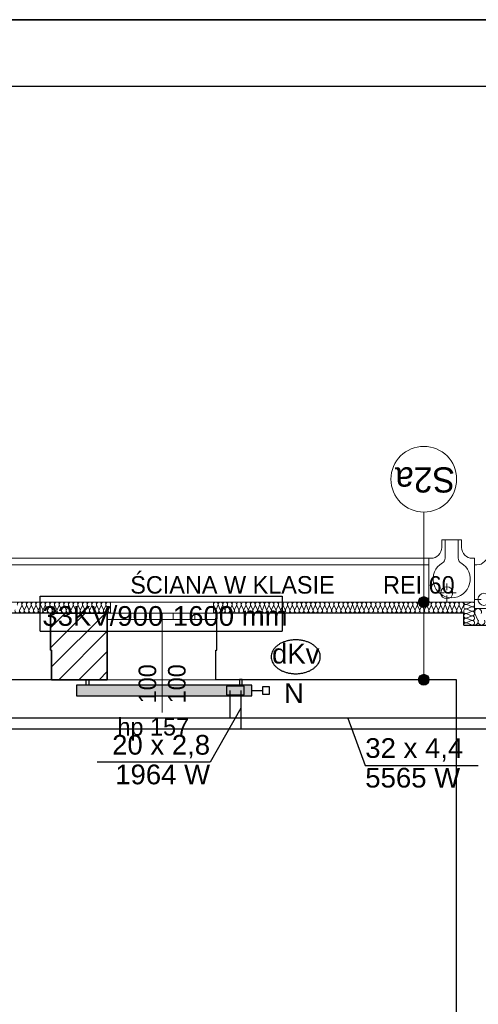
# Model space of a CAD drawing. Header units: inches. Extents: x -515158 to -470211, y -1887 to 84268.
# Tile 55 of 102: x -492938 to -488750, y 41472 to 50469. Entities that reach past the tile are written whole.
import ezdxf
from ezdxf.lldxf.tags import DXFTag

# ---------------------------------------------------------------- set-up
doc = ezdxf.new("R2010")
doc.units = ezdxf.units.IN
doc.header["$MEASUREMENT"] = 0
for name, color, linetype, lineweight in [('#podkład', 252, 'Continuous', 9), ('Arch ocieplenie_Nr_Pióra__44', 252, 'Continuous', 9), ('Arch okna_Nr_Pióra__9', 252, 'Continuous', 9), ('Arch opisy_Nr_Pióra__1', 252, 'Continuous', 25), ('Arch opisy_Nr_Pióra__21', 252, 'Continuous', 9), ('Arch teren_Nr_Pióra__5', 252, 'Continuous', 13), ('Arch teren_Nr_Pióra__9', 252, 'Continuous', 9), ('Arch wykończenie_Nr_Pióra__3', 252, 'Continuous', 18), ('Arch zmurowania_Nr_Pióra__21', 252, 'Continuous', 9), ('Arch zmurowania_Nr_Pióra__27', 252, 'Continuous', 35), ('INWENT DACH_Nr_Pióra__21', 252, 'Continuous', 9), ('INWENT WYMIARY_Nr_Pióra__21', 252, 'Continuous', 9), ('INWENT. OKNA_Nr_Pióra__21', 252, 'Continuous', 9), ('INWENT. OKNA_Nr_Pióra__5', 252, 'Continuous', 13), ('INWENT.ŚCIANY_Nr_Pióra__1', 252, 'Continuous', 25), ('INWENT.ŚCIANY_Nr_Pióra__21', 252, 'Continuous', 9)]:
    doc.layers.add(name, color=color, linetype=linetype, lineweight=lineweight)
for name, color, linetype in [('_TABELA', 7, 'Continuous'), ('IS_Text_Armatury_podłączeniowej_grz._dolnozas.', 7, 'Continuous'), ('IS_Text_Armatury_Therm', 7, 'Continuous'), ('IS_Text_Odbiornikow_Therm', 7, 'Continuous')]:
    doc.layers.add(name, color=color, linetype=linetype)
for name, color, linetype, true_color in [('IS_Armatura_podłączeniowa_grz._dolnozas.', 7, 'SOLID', 0x000000), ('IS_Armatura_Therm', 7, 'SOLID', 0x000000), ('IS_Grafika', 7, 'SOLID', 0x000000), ('IS_Grzejniki_Plan_rzut', 7, 'SOLID', 0x000000), ('IS_Opisy_działek_Therm', 7, 'SOLID', 0x000000), ('IS_Powrót', 5, 'DASH', 0x0000ff), ('IS_Zasilanie', 1, 'SOLID', 0xff0000)]:
    doc.layers.add(name, color=color, linetype=linetype, true_color=true_color)
doc.styles.add('GENERATED_STYLE_1', font='txt')
doc.styles.add('GENERATED_STYLE_7', font='txt')
tags = doc.linetypes.add('DASH', pattern=[15, 10, -5]).pattern_tags.tags
tags[6:7] = [DXFTag(74, 4), DXFTag(75, 0), DXFTag(340, '0'), DXFTag(46, 0.0), DXFTag(50, 0.0), DXFTag(44, 0.0), DXFTag(45, 0.0)]
tags[4:5] = [DXFTag(74, 4), DXFTag(75, 0), DXFTag(340, '0'), DXFTag(46, 0.0), DXFTag(50, 0.0), DXFTag(44, 0.0), DXFTag(45, 0.0)]
tags = doc.linetypes.add('SOLID', pattern=[10, 10, 0]).pattern_tags.tags
tags[6:7] = [DXFTag(74, 4), DXFTag(75, 0), DXFTag(340, '0'), DXFTag(46, 0.0), DXFTag(50, 0.0), DXFTag(44, 0.0), DXFTag(45, 0.0)]
tags[4:5] = [DXFTag(74, 4), DXFTag(75, 0), DXFTag(340, '0'), DXFTag(46, 0.0), DXFTag(50, 0.0), DXFTag(44, 0.0), DXFTag(45, 0.0)]
pattern_1 = [(45, (0, 0), (-91.923878, 91.923878), [])]

# ---------------------------------------------------------------- blocks, each defined once
blk = doc.blocks.new('parter')
at = {"layer": 'Arch opisy_Nr_Pióra__21', "linetype": 'Continuous'}
for points in [[(-489197.8, 45147.6), (-489201.6, 45166.8), (-489212.5, 45183), (-489228.7, 45193.8), (-489247.8, 45197.6), (-489267, 45193.8), (-489283.2, 45183), (-489294, 45166.8), (-489297.8, 45147.6), (-489294, 45128.5), (-489283.2, 45112.3), (-489267, 45101.4), (-489247.8, 45097.6), (-489228.7, 45101.4), (-489212.5, 45112.3), (-489201.6, 45128.5)], [(-489197.8, 44437.6), (-489201.6, 44456.8), (-489212.5, 44473), (-489228.7, 44483.8), (-489247.8, 44487.6), (-489267, 44483.8), (-489283.2, 44473), (-489294, 44456.8), (-489297.8, 44437.6), (-489294, 44418.5), (-489283.2, 44402.3), (-489267, 44391.4), (-489247.8, 44387.6), (-489228.7, 44391.4), (-489212.5, 44402.3), (-489201.6, 44418.5)]]:
    blk.add_hatch(color=252, dxfattribs=at).paths.add_polyline_path(points, flags=0)
at = {"layer": 'Arch zmurowania_Nr_Pióra__21', "linetype": 'Continuous'}
h = blk.add_hatch(dxfattribs=at)
h.set_pattern_fill('Common_Brick', color=252, style=0, pattern_type=2)
h.set_pattern_definition(pattern_1)
h.paths.add_polyline_path([(-492658.3, 44707.6), (-492648.3, 44707.6), (-492648.3, 45047.6), (-492658.3, 45047.6)], flags=0)
h = blk.add_hatch(dxfattribs=at)
h.set_pattern_fill('Common_Brick', color=252, style=0, pattern_type=2)
h.set_pattern_definition(pattern_1)
h.paths.add_polyline_path([(-492648.3, 44437.6), (-492138.3, 44437.6), (-492138.3, 45047.6), (-492648.3, 45047.6)], flags=0)
at = {"layer": 'Arch ocieplenie_Nr_Pióra__44', "color": 252, "linetype": 'Continuous'}
for p, q in [((-492937.4, 45077.4), (-492919.7, 45117.8)), ((-492916.1, 45117.8), (-492898.4, 45077.4)), ((-492894.8, 45077.4), (-492877.1, 45117.8)), ((-492873.5, 45117.8), (-492855.8, 45077.4)), ((-492852.2, 45077.4), (-492834.5, 45117.8)), ((-492830.9, 45117.8), (-492813.2, 45077.4)), ((-492809.6, 45077.4), (-492791.9, 45117.8)), ((-492788.3, 45117.8), (-492770.5, 45077.4)), ((-492767, 45077.4), (-492749.2, 45117.8)), ((-492745.7, 45117.8), (-492727.9, 45077.4)), ((-492724.4, 45077.4), (-492706.6, 45117.8)), ((-492703.1, 45117.8), (-492685.3, 45077.4)), ((-492681.8, 45077.4), (-492664, 45117.8)), ((-492660.4, 45117.8), (-492642.7, 45077.4)), ((-492639.1, 45077.4), (-492621.4, 45117.8)), ((-492617.8, 45117.8), (-492600.1, 45077.4)), ((-492596.5, 45077.4), (-492578.8, 45117.8)), ((-492575.2, 45117.8), (-492557.5, 45077.4)), ((-492553.9, 45077.4), (-492536.2, 45117.8)), ((-492532.6, 45117.8), (-492514.9, 45077.4)), ((-492511.3, 45077.4), (-492493.6, 45117.8)), ((-492490, 45117.8), (-492472.3, 45077.4)), ((-492468.7, 45077.4), (-492451, 45117.8)), ((-492447.4, 45117.8), (-492429.7, 45077.4)), ((-492426.1, 45077.4), (-492408.4, 45117.8)), ((-492404.8, 45117.8), (-492387.1, 45077.4)), ((-492383.5, 45077.4), (-492365.8, 45117.8)), ((-492362.2, 45117.8), (-492344.5, 45077.4)), ((-492340.9, 45077.4), (-492323.2, 45117.8)), ((-492319.6, 45117.8), (-492301.9, 45077.4)), ((-492298.3, 45077.4), (-492280.6, 45117.8)), ((-492277, 45117.8), (-492259.2, 45077.4)), ((-492255.7, 45077.4), (-492237.9, 45117.8)), ((-492234.4, 45117.8), (-492216.6, 45077.4)), ((-492213.1, 45077.4), (-492195.3, 45117.8)), ((-492191.8, 45117.8), (-492174, 45077.4)), ((-492170.4, 45077.4), (-492152.7, 45117.8)), ((-492149.1, 45117.8), (-492131.4, 45077.4)), ((-492127.8, 45077.4), (-492110.1, 45117.8)), ((-491166.5, 45117.8), (-491148.9, 45077.4)), ((-491145.4, 45077.4), (-491127.8, 45117.8)), ((-491124.2, 45117.8), (-491106.6, 45077.4)), ((-491103.1, 45077.4), (-491085.5, 45117.8)), ((-491081.9, 45117.8), (-491064.3, 45077.4)), ((-491060.8, 45077.4), (-491043.2, 45117.8)), ((-491039.6, 45117.8), (-491022, 45077.4)), ((-491018.4, 45077.4), (-491000.8, 45117.8)), ((-490997.3, 45117.8), (-490979.7, 45077.4)), ((-490976.1, 45077.4), (-490958.5, 45117.8)), ((-490955, 45117.8), (-490937.4, 45077.4)), ((-490933.8, 45077.4), (-490916.2, 45117.8)), ((-490912.7, 45117.8), (-490895.1, 45077.4)), ((-490891.5, 45077.4), (-490873.9, 45117.8)), ((-490870.3, 45117.8), (-490852.7, 45077.4)), ((-490849.2, 45077.4), (-490831.6, 45117.8)), ((-490828, 45117.8), (-490810.4, 45077.4)), ((-490806.9, 45077.4), (-490789.3, 45117.8)), ((-490785.7, 45117.8), (-490768.1, 45077.4)), ((-490764.6, 45077.4), (-490747, 45117.8)), ((-490743.4, 45117.8), (-490725.8, 45077.4)), ((-490722.2, 45077.4), (-490704.6, 45117.8)), ((-490701.1, 45117.8), (-490683.5, 45077.4)), ((-490679.9, 45077.4), (-490662.3, 45117.8)), ((-490658.8, 45117.8), (-490641.2, 45077.4)), ((-490637.6, 45077.4), (-490620, 45117.8)), ((-490616.5, 45117.8), (-490598.9, 45077.4)), ((-490595.3, 45077.4), (-490577.7, 45117.8)), ((-490574.1, 45117.8), (-490556.5, 45077.4)), ((-490553, 45077.4), (-490535.4, 45117.8)), ((-490531.8, 45117.8), (-490514.2, 45077.4)), ((-490510.7, 45077.4), (-490493.1, 45117.8)), ((-490489.5, 45117.8), (-490471.9, 45077.4)), ((-490468.4, 45077.4), (-490450.8, 45117.8)), ((-490447.2, 45117.8), (-490429.6, 45077.4)), ((-490426, 45077.4), (-490408.4, 45117.8)), ((-490404.9, 45117.8), (-490387.3, 45077.4)), ((-490383.7, 45077.4), (-490366.1, 45117.8)), ((-490362.6, 45117.8), (-490345, 45077.4)), ((-490341.4, 45077.4), (-490323.8, 45117.8)), ((-490320.3, 45117.8), (-490302.6, 45077.4)), ((-490299.1, 45077.4), (-490281.5, 45117.8)), ((-490277.9, 45117.8), (-490260.3, 45077.4)), ((-490256.8, 45077.4), (-490239.2, 45117.8)), ((-490235.6, 45117.8), (-490218, 45077.4)), ((-490214.5, 45077.4), (-490196.9, 45117.8)), ((-490193.3, 45117.8), (-490175.7, 45077.4)), ((-490172.2, 45077.4), (-490154.5, 45117.8)), ((-490151, 45117.8), (-490133.4, 45077.4)), ((-490129.8, 45077.4), (-490112.2, 45117.8)), ((-490108.7, 45117.8), (-490091.1, 45077.4)), ((-490087.5, 45077.4), (-490069.9, 45117.8)), ((-490066.4, 45117.8), (-490048.8, 45077.4)), ((-490045.2, 45077.4), (-490027.6, 45117.8)), ((-490024, 45117.8), (-490006.4, 45077.4)), ((-490002.9, 45077.4), (-489985.3, 45117.8)), ((-489981.7, 45117.8), (-489964.1, 45077.4)), ((-489960.6, 45077.4), (-489943, 45117.8)), ((-489939.4, 45117.8), (-489921.8, 45077.4)), ((-489918.3, 45077.4), (-489900.7, 45117.8)), ((-489897.1, 45117.8), (-489879.5, 45077.4)), ((-489875.9, 45077.4), (-489858.3, 45117.8)), ((-489854.8, 45117.8), (-489837.2, 45077.4)), ((-489833.6, 45077.4), (-489816, 45117.8)), ((-489812.5, 45117.8), (-489794.9, 45077.4)), ((-489791.3, 45077.4), (-489773.7, 45117.8)), ((-489770.2, 45117.8), (-489752.6, 45077.4)), ((-489749, 45077.4), (-489731.4, 45117.8)), ((-489727.8, 45117.8), (-489710.2, 45077.4)), ((-489706.7, 45077.4), (-489689.1, 45117.8)), ((-489685.5, 45117.8), (-489667.9, 45077.4)), ((-489664.4, 45077.4), (-489646.8, 45117.8)), ((-489643.2, 45117.8), (-489625.6, 45077.4)), ((-489622.1, 45077.4), (-489604.5, 45117.8)), ((-489600.9, 45117.8), (-489583.3, 45077.4)), ((-489579.7, 45077.4), (-489562.1, 45117.8)), ((-489558.6, 45117.8), (-489541, 45077.4)), ((-489537.4, 45077.4), (-489519.8, 45117.8)), ((-489516.3, 45117.8), (-489498.7, 45077.4)), ((-489495.1, 45077.4), (-489477.5, 45117.8)), ((-489474, 45117.8), (-489456.4, 45077.4)), ((-489452.8, 45077.4), (-489435.2, 45117.8)), ((-489431.6, 45117.8), (-489414, 45077.4)), ((-489410.5, 45077.4), (-489392.9, 45117.8)), ((-489389.3, 45117.8), (-489371.7, 45077.4)), ((-489368.2, 45077.4), (-489350.6, 45117.8)), ((-489347, 45117.8), (-489329.4, 45077.4)), ((-489325.9, 45077.4), (-489308.3, 45117.8)), ((-489304.7, 45117.8), (-489287.1, 45077.4)), ((-489283.5, 45077.4), (-489265.9, 45117.8)), ((-489262.4, 45117.8), (-489244.8, 45077.4)), ((-489241.2, 45077.4), (-489223.6, 45117.8)), ((-489220.1, 45117.8), (-489202.5, 45077.4)), ((-489198.9, 45077.4), (-489181.3, 45117.8)), ((-489177.8, 45117.8), (-489160.1, 45077.4)), ((-489156.6, 45077.4), (-489139, 45117.8)), ((-489135.4, 45117.8), (-489117.8, 45077.4)), ((-489114.3, 45077.4), (-489096.7, 45117.8)), ((-489093.1, 45117.8), (-489075.5, 45077.4)), ((-489072, 45077.4), (-489054.4, 45117.8)), ((-489050.8, 45117.8), (-489033.2, 45077.4)), ((-489029.7, 45077.4), (-489012, 45117.8)), ((-489008.5, 45117.8), (-488990.9, 45077.4)), ((-488987.3, 45077.4), (-488969.7, 45117.8)), ((-488966.2, 45117.8), (-488948.6, 45077.4)), ((-488945, 45077.4), (-488927.4, 45117.8)), ((-488923.9, 45117.8), (-488906.3, 45077.4)), ((-488902.7, 45077.4), (-488885.1, 45117.8)), ((-488813.1, 45145.9), (-488853.5, 45128.4)), ((-488853.5, 45124.9), (-488813.1, 45107.4)), ((-488813.1, 45103.9), (-488853.5, 45086.4)), ((-488853.5, 45082.9), (-488813.1, 45065.4)), ((-488813.1, 45061.9), (-488853.5, 45044.4)), ((-488853.5, 45040.9), (-488813.1, 45023.4)), ((-488813.1, 45019.9), (-488853.5, 45002.4)), ((-488853.5, 44998.9), (-488813.1, 44981.4)), ((-488780.7, 45042.9), (-488754.8, 44982.3)), ((-488813.1, 44977.9), (-488853.5, 44960.4)), ((-488853.5, 44956.9), (-488813.1, 44939.4))]:
    blk.add_line(p, q, dxfattribs=at)
for centre, major_axis, ratio, start_param, end_param in [((-492960.5, 45068.9), (21.3, 0), 0.998285, 2.7288, 6.695979), ((-492939.2, 45126.4), (21.3, 0), 0.998285, 5.870392, 9.837571), ((-492917.9, 45068.9), (21.3, 0), 0.998285, 2.7288, 6.695979), ((-492896.6, 45126.4), (21.3, 0), 0.998285, 5.870392, 9.837571), ((-492875.3, 45068.9), (21.3, 0), 0.998285, 2.7288, 6.695979), ((-492854, 45126.4), (21.3, 0), 0.998285, 5.870392, 9.837571), ((-492832.7, 45068.9), (21.3, 0), 0.998285, 2.7288, 6.695979), ((-492811.4, 45126.4), (21.3, 0), 0.998285, 5.870392, 9.837571), ((-492790.1, 45068.9), (21.3, 0), 0.998285, 2.7288, 6.695979), ((-492768.8, 45126.4), (21.3, 0), 0.998285, 5.870392, 9.837571), ((-492747.5, 45068.9), (21.3, 0), 0.998285, 2.7288, 6.695979), ((-492726.2, 45126.4), (21.3, 0), 0.998285, 5.870392, 9.837571), ((-492704.8, 45068.9), (21.3, 0), 0.998285, 2.7288, 6.695979), ((-492683.5, 45126.4), (21.3, 0), 0.998285, 5.870392, 9.837571), ((-492662.2, 45068.9), (21.3, 0), 0.998285, 2.7288, 6.695979), ((-492640.9, 45126.4), (21.3, 0), 0.998285, 5.870392, 9.837571), ((-492619.6, 45068.9), (21.3, 0), 0.998285, 2.7288, 6.695979), ((-492598.3, 45126.4), (21.3, 0), 0.998285, 5.870392, 9.837571), ((-492577, 45068.9), (21.3, 0), 0.998285, 2.7288, 6.695979), ((-492555.7, 45126.4), (21.3, 0), 0.998285, 5.870392, 9.837571), ((-492534.4, 45068.9), (21.3, 0), 0.998285, 2.7288, 6.695979), ((-492513.1, 45126.4), (21.3, 0), 0.998285, 5.870392, 9.837571), ((-492491.8, 45068.9), (21.3, 0), 0.998285, 2.7288, 6.695979), ((-492470.5, 45126.4), (21.3, 0), 0.998285, 5.870392, 9.837571), ((-492449.2, 45068.9), (21.3, 0), 0.998285, 2.7288, 6.695979), ((-492427.9, 45126.4), (21.3, 0), 0.998285, 5.870392, 9.837571), ((-492406.6, 45068.9), (21.3, 0), 0.998285, 2.7288, 6.695979), ((-492385.3, 45126.4), (21.3, 0), 0.998285, 5.870392, 9.837571), ((-492364, 45068.9), (21.3, 0), 0.998285, 2.7288, 6.695979), ((-492342.7, 45126.4), (21.3, 0), 0.998285, 5.870392, 9.837571), ((-492321.4, 45068.9), (21.3, 0), 0.998285, 2.7288, 6.695979), ((-492300.1, 45126.4), (21.3, 0), 0.998285, 5.870392, 9.837571), ((-492278.8, 45068.9), (21.3, 0), 0.998285, 2.7288, 6.695979), ((-492257.5, 45126.4), (21.3, 0), 0.998285, 5.870392, 9.837571), ((-492236.2, 45068.9), (21.3, 0), 0.998285, 2.7288, 6.695979), ((-492214.8, 45126.4), (21.3, 0), 0.998285, 5.870392, 9.837571), ((-492193.5, 45068.9), (21.3, 0), 0.998285, 2.7288, 6.695979), ((-492172.2, 45126.4), (21.3, 0), 0.998285, 5.870392, 9.837571), ((-492150.9, 45068.9), (21.3, 0), 0.998285, 2.7288, 6.695979), ((-492129.6, 45126.4), (21.3, 0), 0.998285, 5.870392, 9.837571), ((-492108.3, 45068.9), (21.3, 0), 0.998285, 2.7288, 4.712389), ((-491147.2, 45126.4), (0, 21.3), 0.994809, 4.299595, 8.266775), ((-491168.3, 45068.9), (0, 21.3), 0.994809, 3.141593, 5.125182), ((-491126, 45068.9), (0, 21.3), 0.994809, 1.158004, 5.125183), ((-491104.9, 45126.4), (0, 21.3), 0.994809, 4.299595, 8.266775), ((-491083.7, 45068.9), (0, 21.3), 0.994809, 1.158004, 5.125183), ((-491062.5, 45126.4), (0, 21.3), 0.994809, 4.299595, 8.266775), ((-491041.4, 45068.9), (0, 21.3), 0.994809, 1.158004, 5.125183), ((-491020.2, 45126.4), (0, 21.3), 0.994809, 4.299595, 8.266775), ((-490999.1, 45068.9), (0, 21.3), 0.994809, 1.158004, 5.125183), ((-490977.9, 45126.4), (0, 21.3), 0.994809, 4.299595, 8.266775), ((-490956.8, 45068.9), (0, 21.3), 0.994809, 1.158004, 5.125183), ((-490935.6, 45126.4), (0, 21.3), 0.994809, 4.299595, 8.266775), ((-490914.4, 45068.9), (0, 21.3), 0.994809, 1.158004, 5.125183), ((-490893.3, 45126.4), (0, 21.3), 0.994809, 4.299595, 8.266775), ((-490872.1, 45068.9), (0, 21.3), 0.994809, 1.158004, 5.125183), ((-490851, 45126.4), (0, 21.3), 0.994809, 4.299595, 8.266775), ((-490829.8, 45068.9), (0, 21.3), 0.994809, 1.158004, 5.125183), ((-490808.6, 45126.4), (0, 21.3), 0.994809, 4.299595, 8.266775), ((-490787.5, 45068.9), (0, 21.3), 0.994809, 1.158004, 5.125183), ((-490766.3, 45126.4), (0, 21.3), 0.994809, 4.299595, 8.266775), ((-490745.2, 45068.9), (0, 21.3), 0.994809, 1.158004, 5.125183), ((-490724, 45126.4), (0, 21.3), 0.994809, 4.299595, 8.266775), ((-490702.9, 45068.9), (0, 21.3), 0.994809, 1.158004, 5.125183), ((-490681.7, 45126.4), (0, 21.3), 0.994809, 4.299595, 8.266775), ((-490660.5, 45068.9), (0, 21.3), 0.994809, 1.158004, 5.125183), ((-490639.4, 45126.4), (0, 21.3), 0.994809, 4.299595, 8.266775), ((-490618.2, 45068.9), (0, 21.3), 0.994809, 1.158004, 5.125183), ((-490597.1, 45126.4), (0, 21.3), 0.994809, 4.299595, 8.266775), ((-490575.9, 45068.9), (0, 21.3), 0.994809, 1.158004, 5.125183), ((-490554.8, 45126.4), (0, 21.3), 0.994809, 4.299595, 8.266775), ((-490533.6, 45068.9), (0, 21.3), 0.994809, 1.158004, 5.125183), ((-490512.4, 45126.4), (0, 21.3), 0.994809, 4.299595, 8.266775), ((-490491.3, 45068.9), (0, 21.3), 0.994809, 1.158004, 5.125183), ((-490470.1, 45126.4), (0, 21.3), 0.994809, 4.299595, 8.266775), ((-490449, 45068.9), (0, 21.3), 0.994809, 1.158004, 5.125183), ((-490427.8, 45126.4), (0, 21.3), 0.994809, 4.299595, 8.266775), ((-490406.7, 45068.9), (0, 21.3), 0.994809, 1.158004, 5.125183), ((-490385.5, 45126.4), (0, 21.3), 0.994809, 4.299595, 8.266775), ((-490364.3, 45068.9), (0, 21.3), 0.994809, 1.158004, 5.125183), ((-490343.2, 45126.4), (0, 21.3), 0.994809, 4.299595, 8.266775), ((-490322, 45068.9), (0, 21.3), 0.994809, 1.158004, 5.125183), ((-490300.9, 45126.4), (0, 21.3), 0.994809, 4.299595, 8.266775), ((-490279.7, 45068.9), (0, 21.3), 0.994809, 1.158004, 5.125183), ((-490258.6, 45126.4), (0, 21.3), 0.994809, 4.299595, 8.266775), ((-490237.4, 45068.9), (0, 21.3), 0.994809, 1.158004, 5.125183), ((-490216.2, 45126.4), (0, 21.3), 0.994809, 4.299595, 8.266775), ((-490195.1, 45068.9), (0, 21.3), 0.994809, 1.158004, 5.125183), ((-490173.9, 45126.4), (0, 21.3), 0.994809, 4.299595, 8.266775), ((-490152.8, 45068.9), (0, 21.3), 0.994809, 1.158004, 5.125183), ((-490131.6, 45126.4), (0, 21.3), 0.994809, 4.299595, 8.266775), ((-490110.5, 45068.9), (0, 21.3), 0.994809, 1.158004, 5.125183), ((-490089.3, 45126.4), (0, 21.3), 0.994809, 4.299595, 8.266775), ((-490068.1, 45068.9), (0, 21.3), 0.994809, 1.158004, 5.125183), ((-490047, 45126.4), (0, 21.3), 0.994809, 4.299595, 8.266775), ((-490025.8, 45068.9), (0, 21.3), 0.994809, 1.158004, 5.125183), ((-490004.7, 45126.4), (0, 21.3), 0.994809, 4.299595, 8.266775), ((-489983.5, 45068.9), (0, 21.3), 0.994809, 1.158004, 5.125183), ((-489962.4, 45126.4), (0, 21.3), 0.994809, 4.299595, 8.266775), ((-489941.2, 45068.9), (0, 21.3), 0.994809, 1.158004, 5.125183), ((-489920, 45126.4), (0, 21.3), 0.994809, 4.299595, 8.266775), ((-489898.9, 45068.9), (0, 21.3), 0.994809, 1.158004, 5.125183), ((-489877.7, 45126.4), (0, 21.3), 0.994809, 4.299595, 8.266775), ((-489856.6, 45068.9), (0, 21.3), 0.994809, 1.158004, 5.125183), ((-489835.4, 45126.4), (0, 21.3), 0.994809, 4.299595, 8.266775), ((-489814.3, 45068.9), (0, 21.3), 0.994809, 1.158004, 5.125183), ((-489793.1, 45126.4), (0, 21.3), 0.994809, 4.299595, 8.266775), ((-489771.9, 45068.9), (0, 21.3), 0.994809, 1.158004, 5.125183), ((-489750.8, 45126.4), (0, 21.3), 0.994809, 4.299595, 8.266775), ((-489729.6, 45068.9), (0, 21.3), 0.994809, 1.158004, 5.125183), ((-489708.5, 45126.4), (0, 21.3), 0.994809, 4.299595, 8.266775), ((-489687.3, 45068.9), (0, 21.3), 0.994809, 1.158004, 5.125183), ((-489666.1, 45126.4), (0, 21.3), 0.994809, 4.299595, 8.266775), ((-489645, 45068.9), (0, 21.3), 0.994809, 1.158004, 5.125183), ((-489623.8, 45126.4), (0, 21.3), 0.994809, 4.299595, 8.266775), ((-489602.7, 45068.9), (0, 21.3), 0.994809, 1.158004, 5.125183), ((-489581.5, 45126.4), (0, 21.3), 0.994809, 4.299595, 8.266775), ((-489560.4, 45068.9), (0, 21.3), 0.994809, 1.158004, 5.125183), ((-489539.2, 45126.4), (0, 21.3), 0.994809, 4.299595, 8.266775), ((-489518, 45068.9), (0, 21.3), 0.994809, 1.158004, 5.125183), ((-489496.9, 45126.4), (0, 21.3), 0.994809, 4.299595, 8.266775), ((-489475.7, 45068.9), (0, 21.3), 0.994809, 1.158004, 5.125183), ((-489454.6, 45126.4), (0, 21.3), 0.994809, 4.299595, 8.266775), ((-489433.4, 45068.9), (0, 21.3), 0.994809, 1.158004, 5.125183), ((-489412.3, 45126.4), (0, 21.3), 0.994809, 4.299595, 8.266775), ((-489391.1, 45068.9), (0, 21.3), 0.994809, 1.158004, 5.125183), ((-489369.9, 45126.4), (0, 21.3), 0.994809, 4.299595, 8.266775), ((-489348.8, 45068.9), (0, 21.3), 0.994809, 1.158004, 5.125183), ((-489327.6, 45126.4), (0, 21.3), 0.994809, 4.299595, 8.266775), ((-489306.5, 45068.9), (0, 21.3), 0.994809, 1.158004, 5.125183), ((-489285.3, 45126.4), (0, 21.3), 0.994809, 4.299595, 8.266775), ((-489264.2, 45068.9), (0, 21.3), 0.994809, 1.158004, 5.125183), ((-489243, 45126.4), (0, 21.3), 0.994809, 4.299595, 8.266775), ((-489221.8, 45068.9), (0, 21.3), 0.994809, 1.158004, 5.125183), ((-489200.7, 45126.4), (0, 21.3), 0.994809, 4.299595, 8.266775), ((-489179.5, 45068.9), (0, 21.3), 0.994809, 1.158004, 5.125183), ((-489158.4, 45126.4), (0, 21.3), 0.994809, 4.299595, 8.266775), ((-489137.2, 45068.9), (0, 21.3), 0.994809, 1.158004, 5.125183), ((-489116.1, 45126.4), (0, 21.3), 0.994809, 4.299595, 8.266775), ((-489094.9, 45068.9), (0, 21.3), 0.994809, 1.158004, 5.125183), ((-489073.7, 45126.4), (0, 21.3), 0.994809, 4.299595, 8.266775), ((-489052.6, 45068.9), (0, 21.3), 0.994809, 1.158004, 5.125183), ((-489031.4, 45126.4), (0, 21.3), 0.994809, 4.299595, 8.266775), ((-489010.3, 45068.9), (0, 21.3), 0.994809, 1.158004, 5.125183), ((-488989.1, 45126.4), (0, 21.3), 0.994809, 4.299595, 8.266775), ((-488968, 45068.9), (0, 21.3), 0.994809, 1.158004, 5.125183), ((-488946.8, 45126.4), (0, 21.3), 0.994809, 4.299595, 8.266775), ((-488925.6, 45068.9), (0, 21.3), 0.994809, 1.158004, 5.125183), ((-488904.5, 45126.4), (0, 21.3), 0.994809, 4.299595, 8.266775), ((-488883.3, 45068.9), (0, 21.3), 0.994809, 1.158004, 3.141593), ((-488862.1, 45105.6), (21.3, 0), 0.987408, 1.158004, 5.125183), ((-488862.1, 45063.6), (21.3, 0), 0.987408, 1.158004, 5.125183), ((-488862.1, 45147.6), (21.3, 0), 0.987408, 3.141593, 5.125182), ((-488804.6, 45126.6), (21.3, 0), 0.987408, 4.299595, 8.266775), ((-488804.6, 45084.6), (21.3, 0), 0.987408, 4.299595, 8.266775), ((-488752.2, 45055.7), (0, 31.9), 0.975653, 4.299595, 8.266775), ((-488862.1, 45021.6), (21.3, 0), 0.987408, 1.158004, 5.125183), ((-488862.1, 44979.6), (21.3, 0), 0.987408, 1.158004, 5.125183), ((-488804.6, 45042.6), (21.3, 0), 0.987408, 4.299595, 8.266775), ((-488804.6, 45000.6), (21.3, 0), 0.987408, 4.299595, 8.266775), ((-488862.1, 44937.6), (21.3, 0), 0.987408, 1.158004, 3.141593), ((-488804.6, 44958.6), (21.3, 0), 0.987408, 4.299595, 8.266775), ((-488783.3, 44969.5), (0, 31.9), 0.975653, 3.141593, 5.125182), ((-488721.1, 44969.5), (0, 31.9), 0.975653, 1.158004, 5.125183)]:
    blk.add_ellipse(centre, major_axis=major_axis, ratio=ratio, start_param=start_param, end_param=end_param, dxfattribs=at)
at = {"layer": 'Arch okna_Nr_Pióra__9', "color": 252, "linetype": 'Continuous'}
for p, q in [((-492138.3, 45047.6), (-491138.3, 45047.6)), ((-492138.3, 44987.6), (-492138.3, 45047.6)), ((-492138.3, 44987.6), (-491138.3, 44987.6)), ((-491938.3, 44987.6), (-491938.3, 45047.6)), ((-491738.3, 44987.6), (-491738.3, 45047.6)), ((-491538.3, 44987.6), (-491538.3, 45047.6)), ((-491338.3, 44987.6), (-491338.3, 45047.6)), ((-491138.3, 44987.6), (-491138.3, 45047.6))]:
    blk.add_line(p, q, dxfattribs=at)
at = {"layer": 'Arch opisy_Nr_Pióra__21', "color": 252, "linetype": 'Continuous'}
for p, q in [((-489247.8, 45147.6), (-489247.8, 45970.2)), ((-489247.8, 44487.6), (-489247.8, 45097.6))]:
    blk.add_line(p, q, dxfattribs=at)
for centre, radius in [((-489247.8, 46270.2), 300), ((-489247.8, 45147.6), 50), ((-489247.8, 44437.6), 50)]:
    blk.add_circle(centre, radius, dxfattribs=at)
at = {"layer": 'Arch teren_Nr_Pióra__5', "color": 252, "linetype": 'Continuous'}
for p, q in [((-496498.3, 45547.6), (-489203.3, 45547.6)), ((-496558.3, 45487.6), (-489203.3, 45487.6))]:
    blk.add_line(p, q, dxfattribs=at)
at = {"layer": 'Arch teren_Nr_Pióra__9', "color": 252, "linetype": 'Continuous'}
for p, q in [((-489083.3, 45647.6), (-489083.3, 45717.6)), ((-489083.3, 45717.6), (-488903.3, 45717.6)), ((-489053.3, 45548.2), (-489053.3, 45717.6)), ((-488933.3, 45548.2), (-488933.3, 45717.6)), ((-488903.3, 45647.6), (-488903.3, 45717.6)), ((-489203.3, 45547.6), (-489183.3, 45547.6)), ((-489203.3, 45147.6), (-489203.3, 45547.6)), ((-488803.3, 45547.6), (-488783.3, 45547.6)), ((-488783.3, 45147.6), (-488783.3, 45547.6)), ((-488783.3, 45487.6), (-488763.3, 45487.6)), ((-488783.3, 45087.6), (-488783.3, 45487.6)), ((-489203.3, 45147.6), (-488783.3, 45147.6)), ((-488783.3, 45087.6), (-488363.3, 45087.6))]:
    blk.add_line(p, q, dxfattribs=at)
for centre, radius, start, end in [((-489183.3, 45647.6), 100, 270, 0), ((-488803.3, 45647.6), 100, 180, 270), ((-489103.3, 45548.2), 50, 300, 0), ((-488883.3, 45548.2), 50, 180, 240), ((-488763.3, 45587.6), 100, 270, 0), ((-488993.3, 45357.6), 170, 120, 60)]:
    blk.add_arc(centre, radius, start, end, dxfattribs=at)
at = {"layer": 'Arch wykończenie_Nr_Pióra__3', "color": 252, "linetype": 'Continuous'}
for p, q in [((-492108.3, 45147.6), (-495048.3, 45147.6)), ((-492108.3, 45047.6), (-492108.3, 45147.6)), ((-491168.3, 45047.6), (-491168.3, 45147.6)), ((-488783.3, 45147.6), (-491168.3, 45147.6)), ((-488783.3, 45087.6), (-488783.3, 45147.6)), ((-487418.3, 45087.6), (-488783.3, 45087.6))]:
    blk.add_line(p, q, dxfattribs=at)
at = {"layer": 'Arch zmurowania_Nr_Pióra__27', "color": 252, "linetype": 'Continuous'}
for p, q in [((-492658.3, 45047.6), (-492658.3, 44707.6)), ((-492648.3, 45047.6), (-492658.3, 45047.6)), ((-492138.3, 45047.6), (-492648.3, 45047.6)), ((-492138.3, 44437.6), (-492138.3, 45047.6)), ((-492658.3, 44707.6), (-492648.3, 44707.6)), ((-492648.3, 44707.6), (-492648.3, 44437.6)), ((-492648.3, 44437.6), (-492138.3, 44437.6))]:
    blk.add_line(p, q, dxfattribs=at)
at = {"layer": 'INWENT DACH_Nr_Pióra__21', "color": 252, "linetype": 'Continuous'}
for p, q in [((-489038.3, 45257.6), (-489038.3, 45317.6)), ((-489063.3, 45232.6), (-489123.3, 45232.6)), ((-489038.3, 45207.6), (-489038.3, 45147.6)), ((-489013.3, 45232.6), (-488953.3, 45232.6)), ((-488723.3, 45172.6), (-488783.3, 45172.6))]:
    blk.add_line(p, q, dxfattribs=at)
for centre in [(-489038.3, 45232.6), (-488698.3, 45172.6)]:
    blk.add_circle(centre, 55, dxfattribs=at)
at = {"layer": 'INWENT. OKNA_Nr_Pióra__5', "color": 252, "linetype": 'Continuous'}
blk.add_line((-491638.3, 45047.6), (-491638.3, 44137.6), dxfattribs=at)
at = {"layer": 'INWENT.ŚCIANY_Nr_Pióra__1', "color": 252, "linetype": 'Continuous'}
for p, q in [((-492658.3, 45047.6), (-494518.3, 45047.6)), ((-492658.3, 44707.6), (-492658.3, 45047.6)), ((-488883.3, 45047.6), (-491138.3, 45047.6)), ((-491138.3, 44707.6), (-491138.3, 45047.6)), ((-488883.3, 44937.6), (-488883.3, 45047.6)), ((-488883.3, 44937.6), (-487433.3, 44937.6)), ((-492648.3, 44707.6), (-492658.3, 44707.6)), ((-492648.3, 44437.6), (-492648.3, 44707.6)), ((-491148.3, 44707.6), (-491138.3, 44707.6)), ((-491148.3, 44437.6), (-491148.3, 44707.6)), ((-492648.3, 44437.6), (-494518.3, 44437.6)), ((-488948.3, 44437.6), (-491148.3, 44437.6)), ((-488948.3, 38537.6), (-488948.3, 44437.6))]:
    blk.add_line(p, q, dxfattribs=at)
at = {"layer": 'INWENT.ŚCIANY_Nr_Pióra__21', "color": 252, "linetype": 'Continuous'}
for p, q in [((-492108.3, 45147.6), (-491168.3, 45147.6)), ((-492648.3, 44437.6), (-491148.3, 44437.6))]:
    blk.add_line(p, q, dxfattribs=at)
at = {"layer": 'Arch opisy_Nr_Pióra__1', "color": 252, "linetype": 'Continuous', "style": 'GENERATED_STYLE_7'}
blk.add_text('S2a', height=230, rotation=180, dxfattribs=at).set_placement((-488963.1, 46378.8))
at = {"layer": 'INWENT WYMIARY_Nr_Pióra__21', "color": 252, "linetype": 'Continuous', "style": 'GENERATED_STYLE_1'}
for s, p in [('ŚCIANA W KLASIE', (-491928.6, 45225)), ('REI 60', (-489620, 45225))]:
    blk.add_text(s, height=160, dxfattribs=at).set_placement(p)
at = {"layer": 'INWENT. OKNA_Nr_Pióra__21', "color": 252, "linetype": 'Continuous', "style": 'GENERATED_STYLE_7'}
for p in [(-491692.5, 44222.2), (-491423.8, 44222.2)]:
    blk.add_text('100', height=160, rotation=90, dxfattribs=at).set_placement(p)
blk.add_text('hp 157', height=160, dxfattribs=at).set_placement((-492045.9, 43928.3))

msp = doc.modelspace()

# ---------------------------------------------------------------- hatches: boundary and pattern name
at = {"layer": 'IS_Grzejniki_Plan_rzut', "ltscale": 10}
msp.add_hatch(color=8, dxfattribs=at).paths.add_polyline_path([(-490819, 44389.7), (-492419, 44389.7), (-492419, 44289.7), (-490819, 44289.7)])

# ---------------------------------------------------------------- linework, layer by layer
at = {"layer": '_TABELA', "color": 7}
msp.add_lwpolyline([(-512477.4, 50468.9), (-470477.4, 50468.9), (-512477.4, 50468.9), (-512477.4, 20768.9), (-470477.4, 20768.9), (-470477.4, 50468.9)], dxfattribs=at)
msp.add_lwpolyline([(-471077.4, 49858.9), (-509977.4, 49858.9), (-509977.4, 21378.9), (-471077.4, 21378.9)], close=True, dxfattribs=at)
at = {"layer": 'IS_Armatura_podłączeniowa_grz._dolnozas.', "ltscale": 10}
for p, q in [((-490889, 44379.7), (-491049, 44379.7)), ((-491049, 44379.7), (-491049, 44299.7)), ((-490889, 44299.7), (-490889, 44379.7)), ((-490889, 44379.7), (-490889, 44379.7)), ((-491049, 44299.7), (-490889, 44299.7))]:
    msp.add_line(p, q, dxfattribs=at)
at = {"layer": 'IS_Armatura_Therm', "ltscale": 10}
for p, q in [((-490656.5, 44372.2), (-490721.5, 44372.2)), ((-490721.5, 44372.2), (-490721.5, 44307.2)), ((-490656.5, 44307.2), (-490656.5, 44372.2)), ((-490819, 44339.7), (-490721.5, 44339.7)), ((-490721.5, 44307.2), (-490656.5, 44307.2))]:
    msp.add_line(p, q, dxfattribs=at)
at = {"layer": 'IS_Grafika', "ltscale": 10}
for points, knots in [([(-490417.4, 44802.5), (-490428.5, 44802.5), (-490450.2, 44801.4), (-490481.9, 44796.6), (-490511.7, 44788.8), (-490539.3, 44778.3), (-490564.4, 44765.3), (-490586.6, 44750), (-490605.6, 44732.7), (-490621.1, 44713.6), (-490632.7, 44692.9), (-490639.9, 44670.7), (-490641.6, 44655.4), (-490641.6, 44647.7)], [0, 0, 0, 0, 33.167036, 65.15629, 95.929861, 125.438554, 153.638532, 180.511954, 206.093104, 230.501175, 253.978693, 276.929023, 299.937572, 299.937572, 299.937572, 299.937572]), ([(-490193.2, 44647.7), (-490193.2, 44655.4), (-490194.9, 44670.7), (-490202.1, 44692.9), (-490213.7, 44713.6), (-490229.2, 44732.7), (-490248.2, 44750), (-490270.4, 44765.3), (-490295.5, 44778.3), (-490323.1, 44788.8), (-490352.9, 44796.6), (-490384.6, 44801.4), (-490406.3, 44802.5), (-490417.4, 44802.5)], [0, 0, 0, 0, 23.008549, 45.958879, 69.436398, 93.844468, 119.425619, 146.29904, 174.499018, 204.007711, 234.781282, 266.770537, 299.937572, 299.937572, 299.937572, 299.937572]), ([(-490641.6, 44647.7), (-490641.6, 44640), (-490639.9, 44624.7), (-490632.7, 44602.5), (-490621.1, 44581.8), (-490605.6, 44562.7), (-490586.6, 44545.4), (-490564.4, 44530.1), (-490539.3, 44517.1), (-490511.7, 44506.6), (-490481.9, 44498.8), (-490450.2, 44494), (-490428.5, 44492.9), (-490417.4, 44492.9)], [0, 0, 0, 0, 23.008549, 45.958879, 69.436398, 93.844468, 119.425619, 146.29904, 174.499018, 204.007711, 234.781282, 266.770537, 299.937572, 299.937572, 299.937572, 299.937572]), ([(-490417.4, 44492.9), (-490406.3, 44492.9), (-490384.6, 44494), (-490352.9, 44498.8), (-490323.1, 44506.6), (-490295.5, 44517.1), (-490270.4, 44530.1), (-490248.2, 44545.4), (-490229.2, 44562.7), (-490213.7, 44581.8), (-490202.1, 44602.5), (-490194.9, 44624.7), (-490193.2, 44640), (-490193.2, 44647.7)], [0, 0, 0, 0, 33.167036, 65.15629, 95.929861, 125.438554, 153.638532, 180.511954, 206.093104, 230.501175, 253.978693, 276.929023, 299.937572, 299.937572, 299.937572, 299.937572])]:
    msp.add_open_spline(points, degree=3, knots=knots, dxfattribs=at)
at = {"layer": 'IS_Grzejniki_Plan_rzut', "ltscale": 10}
for p, q in [((-490819, 44389.7), (-492419, 44389.7)), ((-492419, 44389.7), (-492419, 44289.7)), ((-492331.5, 44389.7), (-492331.5, 44439.7)), ((-492331.5, 44439.7), (-492306.5, 44439.7)), ((-492306.5, 44439.7), (-492306.5, 44389.7)), ((-490906.5, 44439.7), (-490931.5, 44439.7)), ((-490931.5, 44439.7), (-490931.5, 44389.7)), ((-490906.5, 44389.7), (-490906.5, 44439.7)), ((-490819, 44289.7), (-490819, 44389.7)), ((-490819, 44389.7), (-490819, 44389.7)), ((-492419, 44289.7), (-490819, 44289.7))]:
    msp.add_line(p, q, dxfattribs=at)
at = {"layer": 'IS_Opisy_działek_Therm', "ltscale": 10}
for p, q in [((-490919, 44178.8), (-491199.6, 43684.2)), ((-489941.4, 44086.5), (-489782.2, 43654.5)), ((-491199.6, 43684.2), (-492229.6, 43684.2)), ((-489782.2, 43654.5), (-488752.2, 43654.5))]:
    msp.add_line(p, q, dxfattribs=at)
at = {"layer": 'IS_Powrót', "color": 5, "ltscale": 10}
for p, q in [((-490919, 44339.7), (-490919, 43986.6)), ((-490919, 43986.6), (-494832, 43987)), ((-485703.9, 43986.5), (-490919, 43986.6))]:
    msp.add_line(p, q, dxfattribs=at)
at = {"layer": 'IS_Text_Odbiornikow_Therm', "color": 18, "linetype": 'SOLID', "ltscale": 10, "true_color": 0x000000}
for p, q in [((-492751.5, 44882.2), (-492751.5, 45202.2)), ((-492751.5, 45202.2), (-490541.5, 45202.2)), ((-490541.5, 45202.2), (-490541.5, 44882.2)), ((-492751.5, 44882.2), (-490541.5, 44882.2))]:
    msp.add_line(p, q, dxfattribs=at)
at = {"layer": 'IS_Zasilanie', "color": 1, "ltscale": 10}
for p, q in [((-491019, 44339.7), (-491019, 44086.5)), ((-491019, 44086.5), (-494932, 44086.5)), ((-485803.9, 44086.5), (-491019, 44086.5))]:
    msp.add_line(p, q, dxfattribs=at)

# ---------------------------------------------------------------- block references
at = {"layer": '#podkład'}
msp.add_blockref('parter', (0, 0), dxfattribs=at)

# ---------------------------------------------------------------- texts
at = {"layer": 'IS_Grafika', "ltscale": 10, "insert": (-490417.4, 44766.1), "char_height": 180, "attachment_point": 2}
msp.add_mtext('\\fArial|b0|i0;dKv', dxfattribs=at)
at = {"layer": 'IS_Opisy_działek_Therm', "ltscale": 10, "char_height": 180}
for s, insert, attachment_point in [('\\fArial|b0|i0;20 x 2,8', (-491199.6, 43720.2), 9), ('\\fArial|b0|i0;32 x 4,4', (-489782.2, 43690.5), 7), ('\\fArial|b0|i0;1964 W', (-491199.6, 43662.6), 3), ('\\fArial|b0|i0;', (-491199.6, 43720.2), 9), ('\\fArial|b0|i0;', (-491199.6, 43662.6), 3), ('\\fArial|b0|i0;5565 W', (-489782.2, 43632.9), 1), ('\\fArial|b0|i0;', (-488812.2, 43690.5), 7), ('\\fArial|b0|i0;', (-492929.5, 43573.2), 7), ('\\fArial|b0|i0;', (-492929.5, 43573.2), 7), ('\\fArial|b0|i0;', (-492239.6, 43570.2), 9), ('\\fArial|b0|i0;', (-492239.6, 43570.2), 9), ('\\fArial|b0|i0;', (-488802.2, 43632.9), 1)]:
    msp.add_mtext(s, dxfattribs=dict(at, insert=insert, attachment_point=attachment_point))
at = {"layer": 'IS_Text_Armatury_podłączeniowej_grz._dolnozas.', "color": 18, "linetype": 'SOLID', "ltscale": 10, "true_color": 0x000000, "insert": (-490969, 44425.7), "char_height": 180, "attachment_point": 9}
msp.add_mtext('\\fArial|b0|i0;', dxfattribs=at)
at = {"layer": 'IS_Text_Armatury_Therm', "color": 18, "linetype": 'SOLID', "ltscale": 10, "true_color": 0x000000, "insert": (-490343.4, 44225.7), "char_height": 180, "attachment_point": 9}
msp.add_mtext('\\fArial|b0|i0;N  ', dxfattribs=at)
at = {"layer": 'IS_Text_Odbiornikow_Therm', "color": 18, "linetype": 'SOLID', "ltscale": 10, "true_color": 0x000000, "char_height": 180, "attachment_point": 7}
for s, insert in [('\\fArial|b0|i0;33KV/900', (-492731.5, 44928.2)), ('\\fArial|b0|i0;1600 mm', (-491539.8, 44928.2))]:
    msp.add_mtext(s, dxfattribs=dict(at, insert=insert))

doc.saveas('drawing.dxf')
